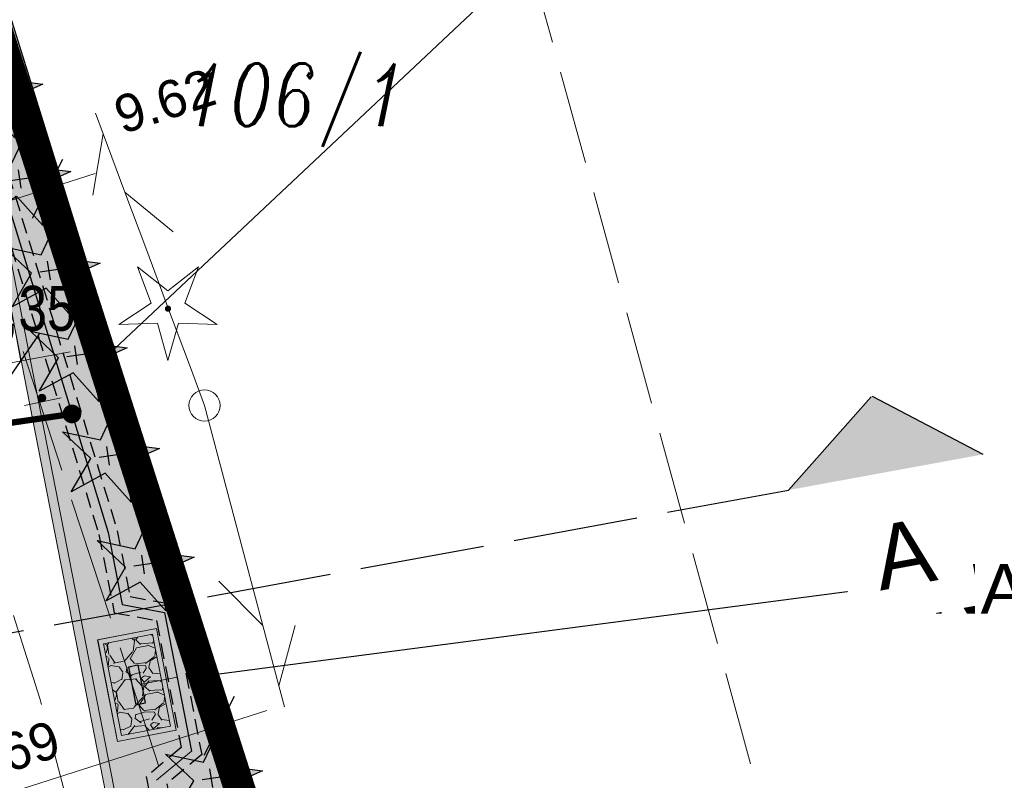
# Model space of a CAD drawing. Header units: metres. Extents: x 779 to 7046, y -512 to 9570.
# Tile 248 of 256: x 2223 to 2239, y 196 to 208. Entities that reach past the tile are written whole.
import ezdxf
from ezdxf import colors
from ezdxf.entities.mleader import LeaderData, LeaderLine
from ezdxf.math import Vec2, Vec3

# ---------------------------------------------------------------- set-up
doc = ezdxf.new("R2010")
doc.units = ezdxf.units.M
for name, pattern in [('1.5_0.5', [2, 1.5, -0.5]), ('2.0_0.5', [2.5, 2, -0.5]), ('CENTER2', [1.125, 0.75, -0.125, 0.125, -0.125]), ('CIĄGłA', [0]), ('DASHED', [0.75, 0.5, -0.25]), ('DASHEDX2', [38.1, 25.4, -12.7]), ('DGN Style 4', [0.3202, 0.16, -0.08, 0.0002, -0.08]), ('HIDDEN', [0.375, 0.25, -0.125]), ('mz2.0_0.5', [2.5, 2, -0.5])]:
    doc.linetypes.add(name, pattern=pattern)
for name, color, linetype, lineweight in [('211-numer działki ewidencyjnej', 7, 'Continuous', 0), ('217-kontur klasyfikacyjny', 7, 'Continuous', 0), ('219-działka ewidencyjna', 7, 'Continuous', 0), ('AGP1_granica_opracow', 7, 'Continuous', 15), ('AGP1_HATCH', 7, 'Continuous', 5), ('AGP1_KRAWEZNIKI', 250, 'Continuous', 20), ('AGP1_KRAWEZNIKI GRUBOŚCI', 7, 'Continuous', 9), ('AGP1_OPISY', 7, 'Continuous', 13), ('AGP1_WYMIARY', 7, 'Continuous', 15), ('Instalacje elektryczne', 1, 'Continuous', 20), ('MPZP', 7, 'Continuous', 0), ('OBOP01_01', 7, 'Continuous', 0), ('ogrodzenie trwałe (linia)', 7, 'Continuous', 0), ('przewód kanalizacyjny - projektowany lub w budowie (linia)-SK - ob. projektowany', 7, 'Continuous', 0), ('przewód telekomunikacyjny (linia)-STPOW - symbol', 7, 'Continuous', 0), ('słup (punkt)', 7, 'Continuous', 0), ('ZNAKI DROGOWE', 250, 'Continuous', 15), ('zz-drogi', 7, 'Continuous', 40)]:
    doc.layers.add(name, color=color, linetype=linetype, lineweight=lineweight)
for name, color, linetype in [('IE_kable ziemne', 240, 'Continuous'), ('SYTUACJA - znaki_czytnik_kart', 7, 'Continuous'), ('WYMIARY', 9, 'Continuous'), ('zz-odwodnienie', 5, 'Continuous')]:
    doc.layers.add(name, color=color, linetype=linetype)
doc.styles.add('ARIAL', font='arial.ttf')
doc.styles.get("Standard").update_dxf_attribs({"font": 'arial.ttf'})
doc.linetypes.add('902-500', pattern='A,3.75,[24,dgnlstyle-geo-mz.shx,S=0.002786,R=0,X=0,Y=0],3.75', length=7.5)
doc.dimstyles.new('PZT M', dxfattribs={"dimtxt": 0.6, "dimasz": 0.75, "dimexe": 0.8, "dimexo": 0.1, "dimgap": 0.3, "dimtad": 1, "dimdsep": 46, "dimtxsty": 'ARIAL', "dimblk": 'OBLIQUE', "dimcen": 0.9, "dimdle": 0.8, "dimclrd": 7, "dimclre": 256, "dimclrt": 7, "dimadec": 0, "dimazin": 0, "dimtfac": 1, "dimtmove": 2, "dimatfit": 3, "dimldrblk": 'ARCHTICK', "dimfxl": 1, "dimfxlon": 1, "dimtolj": 1, "dimtzin": 0, "dimlwd": 20, "dimlwe": 20, "dimarcsym": 0})
pattern_1 = [(0, (0, 0), (0, 6.985), [5.08, -1.905]), (90, (0, 0), (-6.985, 4e-16), [5.08, -1.905])]

# ---------------------------------------------------------------- blocks, each defined once
blk = doc.blocks.new('PT01')
at = {"color": 0, "linetype": 'Continuous', "lineweight": 13, "ltscale": 10}
for p, q in [((46.5, 0), (37.84, 5)), ((6.5, 0), (0, 0)), ((6.5, 0), (16.5, 0)), ((16.5, 0), (26.5, 0)), ((26.5, 0), (36.5, 0)), ((36.5, 0), (27.84, -5)), ((36.5, 0), (46.5, 0)), ((46.5, 0), (50, 0))]:
    blk.add_line(p, q, dxfattribs=at)
blk = doc.blocks.new('SM04')
at = {"color": 0, "linetype": 'Continuous', "lineweight": -2, "ltscale": 10}
blk.add_circle((0, 0), 2.5, dxfattribs=at)
blk = doc.blocks.new('PZT MDCP podkład')
at = {"layer": 'OBOP01_01', "linetype": 'Continuous', "lineweight": 13, "true_color": 0x939598}
h = blk.add_hatch(color=252, dxfattribs=at)
edge = h.paths.add_edge_path()
edge.add_arc((2159.84, 76.787), 0.05, 0, 360)
at = {"layer": '217-kontur klasyfikacyjny', "color": 252, "linetype": '1.5_0.5', "lineweight": 13, "true_color": 0x939598, "flags": 128}
blk.add_lwpolyline([(2165.076, 84.436), (2175.276, 47.276)], dxfattribs=at)
at = {"layer": '219-działka ewidencyjna', "color": 252, "linetype": 'Continuous', "lineweight": 13, "true_color": 0x939598, "flags": 128}
blk.add_lwpolyline([(2156.536, 83.016), (2162.216, 65.246)], dxfattribs=at)
at = {"layer": 'MPZP', "color": 252, "linetype": 'DGN Style 4', "lineweight": 40, "true_color": 0x939598, "flags": 128}
blk.add_lwpolyline([(2105.951, 127.031), (2135.306, 137.337), (2141.691, 122.493), (2145.682, 112.37), (2151.584, 97.397), (2156.726, 83.081), (2162.409, 65.301), (2167.841, 43.184), (2173.517, 19.532), (2179.635, 13.841), (2188.833, 4.752), (2192.016, 1.92)], dxfattribs=at)
at = {"layer": 'OBOP01_01', "color": 252, "linetype": 'Continuous', "lineweight": 13, "true_color": 0x939598, "flags": 128}
blk.add_lwpolyline([(2159.84, 75.958), (2159.673, 76.557), (2159.052, 76.531), (2159.57, 76.875), (2159.353, 77.458), (2159.84, 77.072), (2160.328, 77.458), (2160.111, 76.875), (2160.629, 76.531), (2160.008, 76.557), (2159.84, 75.958)], close=True, dxfattribs=at)
at = {"layer": 'ogrodzenie trwałe (linia)', "color": 252, "linetype": '902-500', "lineweight": 30, "true_color": 0x939598, "flags": 128}
blk.add_lwpolyline([(2201.026, 25.936), (2203.096, 26.226), (2196.526, 52.656), (2189.216, 78.326), (2185.026, 90.136), (2181.246, 100.996), (2180.716, 103.656), (2164.906, 146.866), (2145.896, 140.406), (2135.536, 136.576), (2142.946, 119.686), (2154.066, 91.526), (2156.856, 82.926), (2163.326, 62.136), (2173.076, 21.416), (2181.186, 20.276), (2186.806, 20.096), (2192.936, 20.706), (2195.036, 22.776), (2196.636, 25.266), (2198.206, 25.546)], dxfattribs=at)
at = {"layer": 'przewód kanalizacyjny - projektowany lub w budowie (linia)-SK - ob. projektowany', "color": 252, "linetype": 'mz2.0_0.5', "lineweight": 13, "true_color": 0x939598, "flags": 128}
blk.add_lwpolyline([(2145.026, 111.386), (2145.776, 107.346), (2148.636, 100.426), (2154.506, 85.216), (2156.906, 77.966), (2160.896, 65.786), (2162.116, 60.946), (2165.286, 47.416), (2168.336, 34.676), (2158.396, 20.796), (2150.736, 14.086), (2148.566, 11.566), (2149.486, -4.974)], dxfattribs=at)
at = {"layer": 'przewód telekomunikacyjny (linia)-STPOW - symbol', "color": 252, "linetype": 'Continuous', "lineweight": 13, "true_color": 0x939598}
for xscale, yscale, zscale, rotation in [(0.09999999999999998, 0.09999999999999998, 0.09999999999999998, 110.446), (0.1, 0.1, 0.1, 284.851)]:
    blk.add_blockref('PT01', (2160.426, 75.236), dxfattribs=dict(at, xscale=xscale, yscale=yscale, zscale=zscale, rotation=rotation))
at = {"layer": 'słup (punkt)', "color": 252, "linetype": 'Continuous', "lineweight": 13, "true_color": 0x939598, "xscale": 0.1, "yscale": 0.1, "zscale": 0.1}
blk.add_blockref('SM04', (2160.426, 75.236), dxfattribs=at)
at = {"layer": '211-numer działki ewidencyjnej', "color": 252, "linetype": 'Continuous', "lineweight": 13, "true_color": 0x939598, "insert": (2160.117, 80.716), "char_height": 1, "attachment_point": 1, "line_spacing_factor": 0.6}
blk.add_mtext('\\FITALIC_1250;\\H1x;\\W0.79;106/1', dxfattribs=at)
blk = doc.blocks.new('znak wjazd-wyjazd')
at = {"layer": 'AGP1_HATCH', "true_color": 0x939598}
h = blk.add_hatch(dxfattribs=at)
h.set_pattern_fill('GRAVEL', color=252, scale=0.03, angle=28.2718)
h.set_pattern_definition([(256.2845608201, (-3071872.68816, -8005853.467496), (-2.1204912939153, -8.92731183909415), [0.102516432, -10.14914509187]), (213.2415143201, (-3071872.712466, -8005853.56709), (7.69229493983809, 5.00219737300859), [0.175921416, -17.41621466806]), (160.7822204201, (-3071872.8596, -8005853.663524), (10.68118740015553, -3.77287154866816), [0.124044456, -12.28041683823]), (295.5454623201, (-3071873.0311, -8005853.97206), (-6.54739120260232, 13.78295731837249), [0.160201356, -15.85993122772]), (321.1054275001, (-3071872.962016, -8005854.1166), (-7.68660387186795, 6.24859639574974), [0.15709011, -15.5519423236]), (25.5454623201, (-3071872.839752, -8005854.215236), (-13.78295731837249, -6.54739120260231), [0.160201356, -15.85993122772]), (65.9660137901, (-3071872.695212, -8005854.146152), (-5.1150748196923, -11.40303668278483), [0.211858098, -20.973934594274]), (100.5271016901, (-3071872.608926, -8005853.952662), (-3.24263068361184, 17.29070843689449), [0.200015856, -19.80157698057]), (149.7013389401, (-3071872.64547, -8005853.756012), (-10.06083341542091, 5.83692410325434), [0.1607439, -15.913663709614]), (203.5081316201, (-3071872.78426, -8005853.674916), (7.7430426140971, 3.2990694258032), [0.183513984, -8.992181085]), (250.6692111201, (-3071872.95254, -8005853.748116), (-4.08304854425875, -11.71321367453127), [0.237323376, -23.49503175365]), (167.0858481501, (-3071872.3631, -8005853.621455), (-6.8632592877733, 1.5001373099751), [0.081001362, -8.0191697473]), (199.7410077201, (-3071872.442052, -8005853.603352), (9.44617052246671, 3.34981707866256), [0.154104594, -15.25639169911]), (253.27177332, (-3071872.5871, -8005853.6554), (0.360924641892, -0.67110163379), [0.107762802, -0.96986793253]), (231.4703638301, (-3071872.67739, -8005853.60014), (2.6336588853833, 3.1468264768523), [0.058032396, -5.74518671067]), (320.07318281, (-3071872.71354, -8005853.64553), (-1.7538755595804, 1.6523802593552), [0.082069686, -4.021425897]), (59.23552985, (-3071872.6506, -8005853.69821), (1.2914556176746, 2.4249771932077), [0.133295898, -4.30988944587]), (189.8368245, (-3071872.58242, -8005853.58367), (1.7031279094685, 0.050747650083), [0.096386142, -2.31326943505]), (44.6613136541, (-3071873.102777, -8005853.85487), (5.62824241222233, 5.62255132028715), [0.1350264, -13.36764800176]), (98.6179492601, (-3071873.006736, -8005853.75996), (1.28576452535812, -8.8258165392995), [0.113279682, -11.21466470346]), (321.4703638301, (-3071872.6546, -8005853.44945), (-3.1468264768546, 2.6336588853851), [0.11606403, -5.68715507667]), (11.8822329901, (-3071872.56381, -8005853.52175), (-7.7937902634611, -1.59594151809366), [0.1350264, -13.36764800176]), (7.7157281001, (-3071872.879, -8005854.27095), (-4.0773574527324, -0.4624199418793), [0.13021056, -6.38032029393]), (323.0469139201, (-3071872.74997, -8005854.25347), (-7.32567923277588, 5.5774947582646), [0.109101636, -10.801078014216]), (95.0731828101, (-3071872.28697, -8005854.11694), (-0.4624199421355, 4.0773574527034), [0.11606403, -5.68715507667]), (45.6257979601, (-3071872.29723, -8005854.00133), (-7.28062267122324, -7.37642688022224), [0.127734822, -12.64571279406]), (97.7157281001, (-3071872.61581, -8005854.293795), (0.462419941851, -4.0773574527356), [0.06510528, -6.44542557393]), (129.581705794, (-3071872.32723, -8005854.1386), (-2.114800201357, 2.3234818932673), [0.03885438, -3.84659848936]), (194.235529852, (-3071872.352, -8005854.10865), (2.374229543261, 0.4116722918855), [0.15709011, -2.98471637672]), (214.2807792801, (-3071872.50426, -8005854.14728), (6.3500916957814, 4.28034805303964), [0.1455801, -14.412409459]), (331.96184085, (-3071872.61812, -8005853.7586), (-1.3929509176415, 0.981278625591), [0.109897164, -2.637532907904]), (21.4289999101, (-3071872.52112, -8005853.810265), (12.13057705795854, 4.79351564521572), [0.191867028, -18.99480271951]), (89.2171692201, (-3071872.342516, -8005853.74017), (-0.1579340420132, -6.141410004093), [0.078452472, -7.76681769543]), (118.27177332, (-3071872.34144, -8005853.6617), (-1.03202627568, 0.3101769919), [0.04572, -0.71628]), (148.5282104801, (-3071872.52851, -8005854.134367), (5.210879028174, -3.2540128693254), [0.105860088, -10.48018223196]), (76.2845608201, (-3071872.618796, -8005854.0791), (2.12049129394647, 8.92731183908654), [0.205032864, -10.04662865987]), (28.27177332, (-3071872.5702, -8005853.8799), (0.3101769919, 1.03202627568), [0.19812, -0.56388]), (353.5766198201, (-3071872.395696, -8005853.78607), (9.23748883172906, -1.08846501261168), [0.120482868, -11.92779501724]), (282.3263774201, (-3071872.27597, -8005853.79955), (0.7725969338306, -3.0453311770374), [0.110948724, -5.43649501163]), (235.9177486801, (-3071872.252285, -8005853.907942), (-9.14168462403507, -13.56858453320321), [0.18064353, -17.88373932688]), (203.6978520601, (-3071872.353514, -8005854.057557), (-9.08524588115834, -4.02091871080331), [0.191108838, -18.91975393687])])
h.paths.add_polyline_path([(1879.636, 131.488), (1880.341, 131.867), (1879.63, 133.188), (1878.926, 132.809)])
at = {"layer": 'AGP1_KRAWEZNIKI GRUBOŚCI'}
for points in [[(1879.604, 131.38), (1880.449, 131.835), (1879.663, 133.297), (1878.818, 132.842)], [(1879.636, 131.488), (1880.341, 131.867), (1879.63, 133.188), (1878.926, 132.809)]]:
    blk.add_lwpolyline(points, close=True, dxfattribs=at)
at = {"layer": 'SYTUACJA - znaki_czytnik_kart'}
blk.add_lwpolyline([(1879.709, 132.029), (1879.85, 132.105), (1879.558, 132.647), (1879.417, 132.571)], close=True, dxfattribs=at)
blk = doc.blocks.new('ZNAK')
at = {"linetype": 'CIĄGłA', "lineweight": 5}
h = blk.add_hatch(dxfattribs=at)
h.set_pattern_fill('ANGLE')
h.set_pattern_definition(pattern_1)
edge = h.paths.add_edge_path()
edge.add_arc((2208.611, 131.022), 0.06, 0, 360)
at = {"linetype": 'CIĄGłA', "lineweight": 5, "true_color": 0x000000}
h = blk.add_hatch(color=18, dxfattribs=at)
h.dxf.hatch_style = 1
edge = h.paths.add_edge_path()
edge.add_arc((2208.611, 131.022), 0.06, 0, 360)
at = {"layer": 'ZNAKI DROGOWE', "linetype": 'CIĄGłA', "lineweight": 5}
h = blk.add_hatch(dxfattribs=at)
h.set_pattern_fill('ANGLE', color=256)
h.set_pattern_definition(pattern_1)
edge = h.paths.add_edge_path()
edge.add_arc((2208.611, 131.022), 0.06, 0, 360)
at = {"layer": 'ZNAKI DROGOWE', "color": 18, "linetype": 'CIĄGłA', "lineweight": 18, "true_color": 0x000000}
blk.add_lwpolyline([(2208.615, 131.328), (2208.725, 130.739)], dxfattribs=at)
at = {"layer": 'ZNAKI DROGOWE', "color": 18, "linetype": 'CIĄGłA', "lineweight": 5, "true_color": 0x000000}
blk.add_circle((2208.611, 131.022), 0.06, dxfattribs=at)
blk = doc.blocks.new('ZMIANY STUDZIENKA ZLEWOWA - INSTALACJE ELEKTRYCZNE')
at = {"layer": 'IE_kable ziemne'}
blk.add_line((2858.655, 198.229), (2859.332, 198.104), dxfattribs=at)
at = {"layer": 'IE_kable ziemne', "linetype": 'CIĄGłA', "lineweight": 5}
for p, q in [((2858.965, 196.955), (2859.535, 197.067)), ((2859.205, 195.413), (2859.766, 195.882))]:
    blk.add_line(p, q, dxfattribs=at)
at = {"layer": 'IE_kable ziemne'}
for points in [[(2839.445, 251.571), (2840.771, 248.488), (2844.76, 238.373), (2847.883, 230.447), (2855.155, 210.116), (2858.429, 199.384)], [(2851.527, 220.261), (2855.155, 210.116), (2858.429, 199.384)], [(2858.429, 199.384), (2858.655, 198.229)], [(2859.332, 198.104), (2859.766, 195.882)]]:
    blk.add_lwpolyline(points, dxfattribs=at)
at = {"layer": 'IE_kable ziemne', "linetype": 'HIDDEN'}
for points in [[(2851.668, 220.311), (2855.298, 210.163), (2858.573, 199.428)], [(2851.978, 218.554), (2855.013, 210.069), (2858.286, 199.34)], [(2858.282, 199.355), (2858.527, 198.1), (2859.205, 197.975), (2859.602, 195.941), (2859.041, 195.471), (2865.473, 162.553), (2863.104, 162.09)], [(2858.576, 199.413), (2858.782, 198.358)], [(2858.782, 198.358), (2859.46, 198.234), (2859.931, 195.824), (2859.369, 195.355), (2865.825, 162.316), (2863.163, 161.796)]]:
    blk.add_lwpolyline(points, dxfattribs=at)
at = {"layer": 'IE_kable ziemne', "const_width": 0.15}
blk.add_lwpolyline([(2857.923, 201.297, 1), (2857.775, 201.276, 1)], format="xyb", close=True, dxfattribs=at)
at = {"layer": 'IE_kable ziemne', "const_width": 0.1}
blk.add_lwpolyline([(2857.849, 201.286), (2856.859, 201.143)], dxfattribs=at)
blk = doc.blocks.new('_Oblique')
at = {"color": 0, "linetype": 'ByBlock', "lineweight": 25}
blk.add_line((-0.5, -0.5), (0.5, 0.5), dxfattribs=at)
blk = doc.blocks.new('*D176')
at = {"layer": 'AGP1_WYMIARY', "color": 7, "linetype": 'CIĄGłA', "lineweight": 20, "transparency": 16777216}
for p, q in [((2219.493, 194.325), (2227.385, 196.848)), ((2226.623, 196.604), (2226.866, 195.842)), ((2220.255, 194.569), (2220.498, 193.807))]:
    blk.add_line(p, q, dxfattribs=at)
at = {"layer": 'Defpoints', "color": 0, "linetype": 'CIĄGłA', "transparency": 16777216}
for p in [(2226.622, 196.607), (2226.623, 196.604), (2220.254, 194.572)]:
    blk.add_point(p, dxfattribs=at)
at = {"layer": 'AGP1_WYMIARY', "color": 7, "linetype": 'CIĄGłA', "lineweight": 20, "transparency": 16777216, "xscale": 0.75, "yscale": 0.75, "zscale": 0.75}
for p, rotation in [((2226.623, 196.604), 17.72595095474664), ((2220.255, 194.569), 197.7259509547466)]:
    blk.add_blockref('_Oblique', p, dxfattribs=dict(at, rotation=rotation))
at = {"layer": 'AGP1_WYMIARY', "color": 7, "linetype": 'CIĄGłA', "lineweight": 20, "transparency": 16777216, "insert": (2223.254, 196.164), "char_height": 0.6, "attachment_point": 5, "rotation": 17.726, "style": 'ARIAL'}
blk.add_mtext('\\A1;6.69', dxfattribs=at)
blk = doc.blocks.new('_ArchTick')
at = {"layer": 'WYMIARY', "color": 0, "linetype": 'Continuous', "const_width": 0.15}
blk.add_lwpolyline([(-0.5, -0.5), (0.5, 0.5)], dxfattribs=at)
blk = doc.blocks.new('*D177')
at = {"layer": 'AGP1_WYMIARY', "color": 7, "linetype": 'CIĄGłA', "lineweight": 20, "transparency": 16777216}
for p, q in [((2223.442, 202.45), (2223.296, 203.237)), ((2215.171, 200.91), (2224.229, 202.597)), ((2215.957, 201.056), (2215.811, 201.843))]:
    blk.add_line(p, q, dxfattribs=at)
at = {"layer": 'Defpoints', "color": 0, "linetype": 'CIĄGłA', "transparency": 16777216}
for p in [(2223.442, 202.45), (2223.442, 202.45), (2215.957, 201.056)]:
    blk.add_point(p, dxfattribs=at)
at = {"layer": 'AGP1_WYMIARY', "color": 7, "linetype": 'CIĄGłA', "lineweight": 20, "transparency": 16777216, "xscale": 0.75, "yscale": 0.75, "zscale": 0.75}
for p, rotation in [((2223.442, 202.45), 10.55145008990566), ((2215.957, 201.056), 190.5514500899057)]:
    blk.add_blockref('_Oblique', p, dxfattribs=dict(at, rotation=rotation))
at = {"layer": 'AGP1_WYMIARY', "color": 7, "linetype": 'CIĄGłA', "lineweight": 20, "transparency": 16777216, "insert": (2221.741, 202.909), "char_height": 0.6, "attachment_point": 5, "rotation": 10.5515, "style": 'ARIAL'}
blk.add_mtext('\\A1;7.61', dxfattribs=at)
blk = doc.blocks.new('*D178')
at = {"layer": 'AGP1_WYMIARY', "color": 7, "linetype": 'CIĄGłA', "lineweight": 20, "transparency": 16777216}
for p, q in [((2223.871, 205.214), (2223.627, 205.976)), ((2213.949, 202.043), (2224.633, 205.458)), ((2214.711, 202.286), (2214.467, 203.048))]:
    blk.add_line(p, q, dxfattribs=at)
at = {"layer": 'Defpoints', "color": 0, "linetype": 'CIĄGłA', "transparency": 16777216}
for p in [(2223.871, 205.214), (2223.871, 205.214), (2214.711, 202.286)]:
    blk.add_point(p, dxfattribs=at)
at = {"layer": 'AGP1_WYMIARY', "color": 7, "linetype": 'CIĄGłA', "lineweight": 20, "transparency": 16777216, "xscale": 0.75, "yscale": 0.75, "zscale": 0.75}
for p, rotation in [((2223.871, 205.214), 17.72595095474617), ((2214.711, 202.286), 197.7259509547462)]:
    blk.add_blockref('_Oblique', p, dxfattribs=dict(at, rotation=rotation))
at = {"layer": 'AGP1_WYMIARY', "color": 7, "linetype": 'CIĄGłA', "lineweight": 20, "transparency": 16777216, "insert": (2225.749, 206.615), "char_height": 0.6, "attachment_point": 5, "rotation": 17.726, "style": 'ARIAL'}
blk.add_mtext('\\A1;9.62', dxfattribs=at)
blk = doc.blocks.new('NASADZENIA NOWE ZIELEŃ')
at = {"linetype": 'CIĄGłA', "lineweight": 5, "true_color": 0x58ba48, "transparency": 33554597}
h = blk.add_hatch(color=85, dxfattribs=at)
h.dxf.hatch_style = 1
h.paths.add_polyline_path([(1751.936, 237.448), (1751.449, 237.063), (1750.961, 237.448), (1751.178, 236.866), (1750.66, 236.522), (1751.281, 236.547), (1751.449, 235.949), (1751.616, 236.547), (1752.237, 236.522), (1751.719, 236.866)])
edge = h.paths.add_edge_path(flags=16)
edge.add_arc((1751.449, 236.778), 0.0118, 0, 360)
edge = h.paths.add_edge_path(flags=16)
edge.add_arc((1751.449, 236.778), 0.0118, 0, 360)
at = {"color": 116, "linetype": 'CIĄGłA', "lineweight": 30, "true_color": 0x136734}
for points in [[(1751.936, 237.448), (1751.719, 236.866), (1752.237, 236.522), (1751.616, 236.547), (1751.449, 235.949), (1751.281, 236.547), (1750.66, 236.522), (1751.178, 236.866), (1750.961, 237.448), (1751.449, 237.063), (1751.936, 237.448)], [(1751.449, 236.928), (1751.449, 236.628)], [(1751.299, 236.778), (1751.599, 236.778)]]:
    blk.add_lwpolyline(points, dxfattribs=at)
blk = doc.blocks.new('RZEDNE MODNLICA 20241108')
at = {"layer": 'zz-odwodnienie', "insert": (2221.797, 203.659), "char_height": 0.72, "width": 4.62727, "attachment_point": 1, "rotation": 359.8901}
blk.add_mtext('{\\fArial Narrow|b0|i0|c238|p34;305,35}', dxfattribs=at)
blk = doc.blocks.new('PRZEKRÓJ TERENU OPIS PZT')
at = {"linetype": '2.0_0.5', "true_color": 0x000000}
h = blk.add_hatch(color=18, dxfattribs=at)
h.dxf.hatch_style = 1
h.paths.add_polyline_path([(2763.867, -31.207), (2762.629, -29.618), (2762.62, -32.79)])
at = {"color": 18, "linetype": '2.0_0.5', "true_color": 0x000000}
for points in [[(2762.838, 47.351), (2762.629, -29.618)], [(2762.629, -29.618), (2763.867, -31.207)], [(2762.62, -32.79), (2763.867, -31.207)]]:
    blk.add_lwpolyline(points, dxfattribs=at)
at = {"layer": 'AGP1_OPISY', "color": 18, "linetype": '2.0_0.5', "lineweight": 40, "true_color": 0x000000, "insert": (2761.8, -30.77), "char_height": 1.026, "attachment_point": 1, "rotation": 269.8444, "style": 'ARIAL', "bg_fill": 3, "box_fill_scale": 1.5, "bg_fill_color": 256, "bg_fill_transparency": 0}
blk.add_mtext('A', dxfattribs=at)
blk = doc.blocks.new('lpg dystrybutor')
at = {"color": 2, "linetype": 'DASHED', "lineweight": 5, "ltscale": 3, "true_color": 0xf1eb1f}
blk.add_lwpolyline([(1884.638, 1542.59), (1885.51, 1542.172, 0.414214), (1925.538, 1556.235), (1925.797, 1556.776, 0.414214), (1911.734, 1596.804), (1910.862, 1597.222, 0.414214), (1870.834, 1583.159), (1870.575, 1582.618, 0.414214)], format="xyb", close=True, dxfattribs=at)
blk = doc.blocks.new('WIATA LPG DWA STANOWISKA')
at = {"layer": 'AGP1_KRAWEZNIKI', "xscale": -0.9999999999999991, "rotation": 254.8767121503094}
blk.add_blockref('lpg dystrybutor', (75.324, -1319.474), dxfattribs=at)
blk = doc.blocks.new('ZNAKI DROGOWE')
at = {"layer": 'ZNAKI DROGOWE', "color": 18, "linetype": 'CIĄGłA', "lineweight": 5, "true_color": 0x000000, "rotation": 271.3207763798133}
blk.add_blockref('ZNAK', (1911.025, 2412.932), dxfattribs=at)
at = {"layer": 'ZNAKI DROGOWE'}
ml = blk.add_multileader_mtext('Standard', dxfattribs=at)
ml.set_content('ZNAK DROGOWY D-3', color=256, style='ARIAL')
ml.set_leader_properties()
ml.build(insert=Vec2(0, 0))
ml.multileader.update_dxf_attribs({"arrow_head_size": 1})
ctx = ml.context
ctx.base_point, ctx.char_height, ctx.arrow_head_size, ctx.landing_gap_size, ctx.plane_origin = Vec3(2100.964, 214.908), 0.75, 1, 0.08, Vec3(2147.807, 209.999)
ctx.text_align_type = 1
notes = []
notes.append((ctx, [(0, (1, 1, 0), (2100.664, 214.908), (1, 0), 0.3, [(0, [(2093.258, 207.938)], 0, [])])]))
ctx.mtext.insert, ctx.mtext.width, ctx.mtext.defined_height, ctx.mtext.alignment, ctx.mtext.flow_direction = Vec3(2106.366, 215.289), 22.31044, 9.297, 2, 5
for ctx, leaders in notes:
    for number, flags, end, landing, length, lines in leaders:
        leader = LeaderData()
        leader.index, (leader.has_last_leader_line, leader.has_dogleg_vector, leader.attachment_direction) = number, flags
        leader.last_leader_point, leader.dogleg_vector, leader.dogleg_length = Vec3(end), Vec3(landing), length
        for number, points, colour, breaks in lines:
            line = LeaderLine()
            line.index, line.vertices, line.color, line.breaks = number, Vec3.list(points), colors.encode_raw_color(colour), breaks
            leader.lines.append(line)
        ctx.leaders.append(leader)

msp = doc.modelspace()

# ---------------------------------------------------------------- hatches: boundary and pattern name
at = {"layer": 'AGP1_HATCH', "lineweight": 15, "transparency": 33554625}
h = msp.add_hatch(dxfattribs=at)
h.set_pattern_fill('GRASS', color=64, scale=0.02, angle=24.6109)
h.set_pattern_definition([(114.610929, (462.9081, 0), (-0.47617302, 0.17698378), [0.09525, -0.62317049]), (69.61093, (462.9081, 0), (-0.47617302, 0.17698378), [0.09525, -0.41275]), (159.61093, (462.9081, 0), (-0.17698378, -0.47617302), [0.09525, -0.41275])])
edge = h.paths.add_edge_path()
edge.add_line((2201.155, 263.588), (2187.755, 258.884))
edge.add_line((2187.755, 258.884), (2189.333, 250.413))
edge.add_line((2189.333, 250.413), (2200.149, 252.427))
edge.add_line((2200.149, 252.427), (2200.649, 252.52))
edge.add_arc((2201.59, 247.457), 5.15, 21.5178, 100.535, ccw=False)
edge.add_line((2206.381, 249.346), (2206.676, 248.599))
edge.add_line((2206.676, 248.599), (2210.151, 239.785))
edge.add_line((2210.151, 239.785), (2213.734, 230.696))
edge.add_line((2213.734, 230.696), (2217.79, 220.411))
edge.add_line((2217.79, 220.411), (2215.443, 228.679))
edge.add_line((2215.443, 228.679), (2207.465, 248.918))
edge.add_line((2207.465, 248.918), (2201.155, 263.588))
h.paths.add_polyline_path([(2193.681, 159.168), (2194.272, 155.86), (2190.669, 155.216), (2190.078, 158.524)], flags=16)
h.paths.add_polyline_path([(2174.949, 242.444), (2174.18, 246.573), (2176.736, 247.049), (2177.505, 242.92)], flags=16)
h.paths.add_polyline_path([(2213.207, 155.262), (2212.586, 156.801), (2213.476, 157.161), (2214.097, 155.621)], flags=16)
h.paths.add_polyline_path([(2224.99, 196.349), (2224.672, 197.978), (2225.614, 198.162), (2225.932, 196.533)], flags=16)
edge = h.paths.add_edge_path()
edge.add_line((2222.136, 154.634), (2223.664, 154.456))
edge.add_line((2223.664, 154.456), (2227.521, 153.359))
edge.add_line((2227.521, 153.359), (2233.308, 151.191))
edge.add_line((2233.308, 151.191), (2237.862, 147.79))
edge.add_line((2237.862, 147.79), (2239.041, 146.988))
edge.add_line((2239.041, 146.988), (2233.605, 169.638))
edge.add_line((2233.605, 169.638), (2228.175, 191.748))
edge.add_line((2228.175, 191.748), (2222.495, 209.518))
edge.add_line((2222.495, 209.518), (2217.355, 223.828))
edge.add_line((2217.355, 223.828), (2215.443, 228.679))
edge.add_line((2215.443, 228.679), (2217.79, 220.411))
edge.add_line((2217.79, 220.411), (2221.381, 210.369))
edge.add_line((2221.381, 210.369), (2223.235, 204.292))
edge.add_line((2223.235, 204.292), (2230.776, 165.68))
edge.add_line((2230.776, 165.68), (2220.625, 163.698))
edge.add_line((2220.625, 163.698), (2220.928, 162.147))
edge.add_line((2220.928, 162.147), (2218.298, 161.633))
edge.add_line((2218.298, 161.633), (2217.995, 163.183))
edge.add_line((2217.995, 163.183), (2213.824, 162.368))
edge.add_arc((2214.562, 158.59), 3.85, 101.056, 197.8899)
edge.add_line((2210.898, 157.407), (2211.273, 156.245))
edge.add_arc((2213.414, 156.851), 2.225, 195.8025, 221.5125)
edge.add_arc((2213.798, 156.777), 2.483, 214.3489, 282.1039)
edge.add_line((2214.319, 154.35), (2219.145, 156.298))
edge.add_line((2219.145, 156.298), (2222.136, 154.634))
edge = h.paths.add_edge_path()
edge.add_line((2182.307, 222.606), (2181.363, 222.43))
edge.add_line((2181.363, 222.43), (2181.059, 224.062))
edge.add_line((2181.059, 224.062), (2182.003, 224.238))
edge.add_line((2182.003, 224.238), (2178.489, 243.103))
edge.add_line((2178.489, 243.103), (2177.505, 242.92))
edge.add_line((2177.505, 242.92), (2176.736, 247.049))
edge.add_line((2176.736, 247.049), (2177.719, 247.232))
edge.add_line((2177.719, 247.232), (2177.536, 248.215))
edge.add_line((2177.536, 248.215), (2178.519, 248.398))
edge.add_line((2178.519, 248.398), (2189.329, 250.412))
edge.add_line((2189.329, 250.412), (2187.755, 258.884))
edge.add_line((2187.755, 258.884), (2168.625, 252.168))
edge.add_line((2168.625, 252.168), (2167.595, 251.808))
edge.add_line((2167.595, 251.808), (2162.625, 250.058))
edge.add_line((2162.625, 250.058), (2166.545, 229.768))
edge.add_line((2166.545, 229.768), (2169.935, 212.288))
edge.add_line((2169.935, 212.288), (2178.195, 169.718))
edge.add_line((2178.195, 169.718), (2182.565, 169.808))
edge.add_line((2182.565, 169.808), (2182.575, 166.618))
edge.add_line((2182.575, 166.618), (2179.045, 166.538))
edge.add_line((2179.045, 166.538), (2179.735, 164.398))
edge.add_line((2179.735, 164.398), (2185.555, 147.408))
edge.add_line((2185.555, 147.408), (2190.115, 144.698))
edge.add_line((2190.115, 144.698), (2195.595, 146.798))
edge.add_line((2195.595, 146.798), (2198.507, 147.966))
edge.add_arc((2192.413, 155.942), 10.037, 307.382, 339.7888)
edge.add_arc((2172.677, 161.116), 30.409, 343.4897, 347.8328)
edge.add_arc((2184.654, 158.295), 18.108, 348.5707, 353.3645)
edge.add_arc((2197.523, 156.519), 5.127, 356.4696, 372.8519)
edge.add_line((2202.522, 157.659), (2201.35, 163.382))
edge.add_line((2201.35, 163.382), (2197.98, 176.763))
edge.add_arc((2195.216, 176.067), 2.85, 14.1339, 55.5514)
edge.add_line((2196.828, 178.417), (2193.551, 180.665))
edge.add_arc((2195.333, 183.263), 3.15, 190.5514, 235.5514, ccw=False)
edge.add_line((2192.236, 182.686), (2191.95, 184.222))
edge.add_line((2191.95, 184.222), (2189.099, 183.691))
edge.add_line((2189.099, 183.691), (2188.039, 189.393))
edge.add_line((2188.039, 189.393), (2190.888, 189.924))
edge.add_line((2190.888, 189.924), (2190.534, 191.826))
edge.add_arc((2193.631, 192.403), 3.15, 154.457, 190.5468, ccw=False)
edge.add_line((2190.789, 193.761), (2192.599, 197.548))
edge.add_arc((2191.651, 198.001), 1.05, 334.457, 381.532)
edge.add_line((2192.628, 198.386), (2185.882, 197.13))
edge.add_line((2185.882, 197.13), (2183.725, 208.711))
edge.add_line((2183.725, 208.711), (2184.856, 208.921))
edge.add_line((2184.856, 208.921), (2182.307, 222.606))
at = {"layer": 'AGP1_HATCH', "true_color": 0x636466, "transparency": 33554477}
h = msp.add_hatch(color=251, dxfattribs=at)
h.dxf.hatch_style = 1
edge = h.paths.add_edge_path()
edge.add_arc((2213.798, 156.777), 2.633, 240.8317, 270.2907, ccw=False)
edge.add_arc((2214.308, 157.336), 3.373, 200.4117, 237.8983, ccw=False)
edge.add_arc((2368.544, 207.963), 165.704, 197.78063, 198.21758, ccw=False)
edge.add_arc((2214.562, 158.59), 4, 101.056, 197.8899, ccw=False)
edge.add_line((2213.795, 162.516), (2230.604, 165.8))
edge.add_line((2230.604, 165.8), (2223.088, 204.263))
edge.add_line((2223.088, 204.263), (2221.238, 210.325))
edge.add_line((2221.238, 210.325), (2217.65, 220.356))
edge.add_line((2217.65, 220.356), (2210.524, 238.431))
edge.add_line((2210.524, 238.431), (2206.575, 248.445))
edge.add_line((2206.575, 248.445), (2206.242, 249.291))
edge.add_arc((2201.59, 247.456), 5.001, 21.5279, 100.5413)
edge.add_line((2200.675, 252.373), (2200.542, 252.348))
edge.add_line((2200.542, 252.348), (2178.547, 248.251))
edge.add_line((2178.547, 248.251), (2187.813, 198.507))
edge.add_line((2187.813, 198.507), (2191.516, 199.196))
edge.add_arc((2191.648, 198.001), 1.203, -25.4617, 96.3118, ccw=False)
edge.add_line((2192.734, 197.484), (2190.924, 193.696))
edge.add_arc((2193.631, 192.403), 3, 154.457, 190.5468)
edge.add_line((2190.681, 191.853), (2191.155, 189.312))
edge.add_line((2191.155, 189.312), (2192.384, 182.714))
edge.add_arc((2195.333, 183.263), 3, 190.5514, 235.5514)
edge.add_line((2193.636, 180.789), (2196.913, 178.541))
edge.add_arc((2195.216, 176.067), 3, 14.1339, 55.5514, ccw=False)
edge.add_line((2198.125, 176.8), (2201.495, 163.418))
edge.add_line((2201.495, 163.418), (2202.64, 157.832))
edge.add_arc((2197.425, 156.528), 5.375, -3.7327, 14.0418, ccw=False)
edge.add_arc((2184.659, 158.295), 18.253, 344.7004, 353.3418, ccw=False)
edge.add_line((2202.265, 153.478), (2201.975, 152.428))
edge.add_arc((2192.413, 155.942), 10.187, 310.1754, 339.8225, ccw=False)
edge.add_line((2198.985, 148.158), (2198.507, 147.966))
edge.add_arc((2192.413, 155.942), 10.037, 307.382, 339.7888)
edge.add_arc((2172.677, 161.116), 30.409, 343.4897, 347.8328)
edge.add_arc((2184.654, 158.295), 18.108, 348.5707, 353.3645)
edge.add_arc((2197.523, 156.519), 5.127, 356.4696, 372.8519)
edge.add_line((2202.522, 157.659), (2201.35, 163.382))
edge.add_line((2201.35, 163.382), (2197.98, 176.763))
edge.add_arc((2195.216, 176.067), 2.85, 14.1339, 55.5514)
edge.add_line((2196.828, 178.417), (2193.551, 180.665))
edge.add_arc((2195.333, 183.263), 3.15, 190.5514, 235.5514, ccw=False)
edge.add_line((2192.236, 182.686), (2191.95, 184.222))
edge.add_line((2191.95, 184.222), (2189.1, 183.691))
edge.add_line((2189.1, 183.691), (2188.038, 189.393))
edge.add_line((2188.038, 189.393), (2190.888, 189.924))
edge.add_line((2190.888, 189.924), (2190.534, 191.826))
edge.add_arc((2193.631, 192.403), 3.15, 154.457, 190.5468, ccw=False)
edge.add_line((2190.789, 193.761), (2192.599, 197.548))
edge.add_arc((2191.651, 198.001), 1.05, 334.457, 381.532)
edge.add_line((2192.628, 198.386), (2185.882, 197.13))
edge.add_line((2185.882, 197.13), (2183.725, 208.711))
edge.add_line((2183.725, 208.711), (2184.856, 208.921))
edge.add_line((2184.856, 208.921), (2177.536, 248.215))
edge.add_line((2177.536, 248.215), (2178.519, 248.398))
edge.add_line((2178.519, 248.398), (2200.529, 252.498))
edge.add_line((2200.529, 252.498), (2200.649, 252.521))
edge.add_arc((2201.59, 247.457), 5.151, 21.5199, 100.5252, ccw=False)
edge.add_line((2206.381, 249.346), (2206.71, 248.512))
edge.add_line((2206.71, 248.512), (2210.67, 238.468))
edge.add_line((2210.67, 238.468), (2217.79, 220.411))
edge.add_line((2217.79, 220.411), (2221.381, 210.369))
edge.add_line((2221.381, 210.369), (2223.235, 204.292))
edge.add_line((2223.235, 204.292), (2230.776, 165.68))
edge.add_line((2230.776, 165.68), (2220.625, 163.698))
edge.add_line((2220.625, 163.698), (2220.928, 162.147))
edge.add_line((2220.928, 162.147), (2218.298, 161.633))
edge.add_line((2218.298, 161.633), (2217.995, 163.185))
edge.add_line((2217.995, 163.185), (2213.824, 162.368))
edge.add_arc((2214.537, 158.605), 3.831, 100.7302, 198.2157)
edge.add_line((2210.898, 157.407), (2211.273, 156.245))
edge.add_arc((2213.8, 157.062), 2.655, 197.9136, 219.4014)
edge.add_arc((2213.798, 156.777), 2.483, 214.3489, 282.1486)
edge.add_line((2214.321, 154.35), (2213.812, 154.144))
h = msp.add_hatch(color=251, dxfattribs=at)
h.dxf.hatch_style = 1
h.paths.add_polyline_path([(2182.003, 224.238), (2181.059, 224.062), (2181.363, 222.43), (2182.307, 222.606)])
h.paths.add_polyline_path([(2212.586, 156.801), (2213.476, 157.161), (2214.097, 155.621), (2213.207, 155.262)])
h.paths.add_polyline_path([(2225.614, 198.162), (2224.672, 197.978), (2224.99, 196.349), (2225.932, 196.533)])

# ---------------------------------------------------------------- linework, layer by layer
at = {"color": 18, "linetype": 'CIĄGłA', "lineweight": 5, "true_color": 0x000000}
msp.add_lwpolyline([(2225.614, 198.162), (2224.672, 197.978), (2224.99, 196.349), (2225.932, 196.533)], close=True, dxfattribs=at)
at = {"color": 5, "linetype": 'DASHEDX2', "lineweight": 13, "ltscale": 0.1}
msp.add_circle((2180.533, 219.695), 70, dxfattribs=at)
at = {"layer": 'AGP1_granica_opracow', "color": 5, "linetype": 'CENTER2', "lineweight": 9, "ltscale": 5, "const_width": 0.5}
msp.add_lwpolyline([(2233.605, 169.638), (2228.175, 191.748), (2222.495, 209.518), (2217.355, 223.828), (2211.455, 238.798), (2207.465, 248.918)], dxfattribs=at)
at = {"layer": 'AGP1_KRAWEZNIKI', "color": 18, "linetype": 'CIĄGłA', "true_color": 0x000000}
for points in [[(2211.273, 156.245), (2210.898, 157.407, -0.449596), (2213.824, 162.368), (2217.996, 163.184), (2218.298, 161.633), (2220.928, 162.147), (2220.626, 163.699), (2230.776, 165.681), (2223.235, 204.292), (2221.381, 210.369), (2217.79, 220.411), (2210.67, 238.468), (2206.71, 248.512), (2206.381, 249.346, 0.359203), (2200.647, 252.52), (2194.297, 251.337)], [(2211.131, 156.199), (2210.756, 157.361, -0.449596), (2213.795, 162.516), (2230.604, 165.8), (2223.088, 204.263), (2221.238, 210.325), (2217.65, 220.356), (2210.524, 238.431), (2206.575, 248.445), (2206.242, 249.291, 0.366582), (2200.542, 252.348), (2194.408, 251.205)]]:
    msp.add_lwpolyline(points, format="xyb", dxfattribs=at)

# ---------------------------------------------------------------- block references
at = {"color": 18, "linetype": 'CIĄGłA', "lineweight": 5, "true_color": 0x000000}
msp.add_blockref('PZT MDCP podkład', (65.959, 126.502), dxfattribs=at)
at = {"color": 18, "linetype": 'CIĄGłA', "lineweight": 5, "true_color": 0x000000, "rotation": 342.77888819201}
msp.add_blockref('znak wjazd-wyjazd', (390.754, 627.335), dxfattribs=at)
at = {"layer": 'Instalacje elektryczne', "color": 18, "linetype": 'CIĄGłA', "lineweight": 5, "true_color": 0x000000}
msp.add_blockref('ZMIANY STUDZIENKA ZLEWOWA - INSTALACJE ELEKTRYCZNE', (-633.59, 0.315), dxfattribs=at)
at = {"layer": 'zz-drogi'}
msp.add_blockref('RZEDNE MODNLICA 20241108', (0, 0), dxfattribs=at)

# ---------------------------------------------------------------- leaders
at = {"layer": 'AGP1_OPISY'}
ml = msp.add_multileader_mtext('Standard', dxfattribs=at)
ml.set_content('ZNAK PODŚWIETLANY\\P"MYJNIA"', color=256, style='ARIAL')
ml.set_leader_properties()
ml.build(insert=Vec2(0, 0))
ml.multileader.update_dxf_attribs({"arrow_head_size": 1})
ctx = ml.context
ctx.base_point, ctx.char_height, ctx.arrow_head_size, ctx.landing_gap_size, ctx.plane_origin = Vec3(2237.269, 198.791), 0.8, 1, 0.08, Vec3(2280.517, 191)
ctx.text_align_type = 1
notes = []
notes.append((ctx, [(0, (1, 1, 0), (2236.969, 198.791), (1, 0), 0.3, [(0, [(2225.381, 197.271)], 0, [])])]))
ctx.mtext.insert, ctx.mtext.width, ctx.mtext.defined_height, ctx.mtext.alignment, ctx.mtext.flow_direction = Vec3(2243.42, 199.198), 22.31044, 9.297, 2, 5
for ctx, leaders in notes:
    for number, flags, end, landing, length, lines in leaders:
        leader = LeaderData()
        leader.index, (leader.has_last_leader_line, leader.has_dogleg_vector, leader.attachment_direction) = number, flags
        leader.last_leader_point, leader.dogleg_vector, leader.dogleg_length = Vec3(end), Vec3(landing), length
        for number, points, colour, breaks in lines:
            line = LeaderLine()
            line.index, line.vertices, line.color, line.breaks = number, Vec3.list(points), colors.encode_raw_color(colour), breaks
            leader.lines.append(line)
        ctx.leaders.append(leader)

# ---------------------------------------------------------------- next in the draw order: block references
at = {"color": 18, "linetype": 'CIĄGłA', "lineweight": 5, "true_color": 0x000000, "rotation": 100.5600011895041}
msp.add_blockref('PRZEKRÓJ TERENU OPIS PZT', (2712.923, -2520.887), dxfattribs=at)

# ---------------------------------------------------------------- next in the draw order: block references
at = {"color": 18, "linetype": 'CIĄGłA', "lineweight": 5, "true_color": 0x000000}
msp.add_blockref('ZNAKI DROGOWE', (130.861, -6.07), dxfattribs=at)
at = {"linetype": 'CIĄGłA'}
msp.add_blockref('WIATA LPG DWA STANOWISKA', (108.841, 84.7), dxfattribs=at)
at = {"color": 18, "linetype": 'CIĄGłA', "lineweight": 5, "true_color": 0x000000, "rotation": 98.27222988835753}
for p in [(2709.282, -1492.388), (2709.731, -1493.792), (2710.199, -1495.259), (2710.633, -1496.616), (2711.149, -1498.229), (2711.706, -1499.973), (2712.801, -1503.398)]:
    msp.add_blockref('NASADZENIA NOWE ZIELEŃ', p, dxfattribs=at)

# ---------------------------------------------------------------- next in the draw order: dimensions: what is measured, and where the dimension line sits
at = {"layer": 'AGP1_WYMIARY', "linetype": 'CIĄGłA', "lineweight": 20}
for base, p1, p2, angle, picture, middle in [((2223.871, 205.214), (2214.711, 202.286), (2223.871, 205.214), 17.726, '*D178', (2225.749, 206.615)), ((2223.442, 202.45), (2215.957, 201.056), (2223.442, 202.45), 10.5515, '*D177', (2221.741, 202.909))]:
    dim = msp.add_linear_dim(base=base, p1=p1, p2=p2, angle=angle, dimstyle='PZT M', override={"dimscale": 1, "dimasz": 0.75, "dimclre": 7, "dimlwd": 20, "dimlwe": 20}, dxfattribs=at)
    dim.commit()
    dim.dimension.update_dxf_attribs({"geometry": picture, "text_midpoint": middle, "dimtype": 161})
dim = msp.add_aligned_dim(p1=(2220.254, 194.572), p2=(2226.622, 196.607), distance=-0.003, dimstyle='PZT M', override={"dimscale": 1, "dimasz": 0.75, "dimclre": 7, "dimlwd": 20, "dimlwe": 20}, dxfattribs=at)
dim.commit()
dim.dimension.update_dxf_attribs({"geometry": '*D176', "text_midpoint": (2223.254, 196.164)})

doc.saveas('drawing.dxf')
